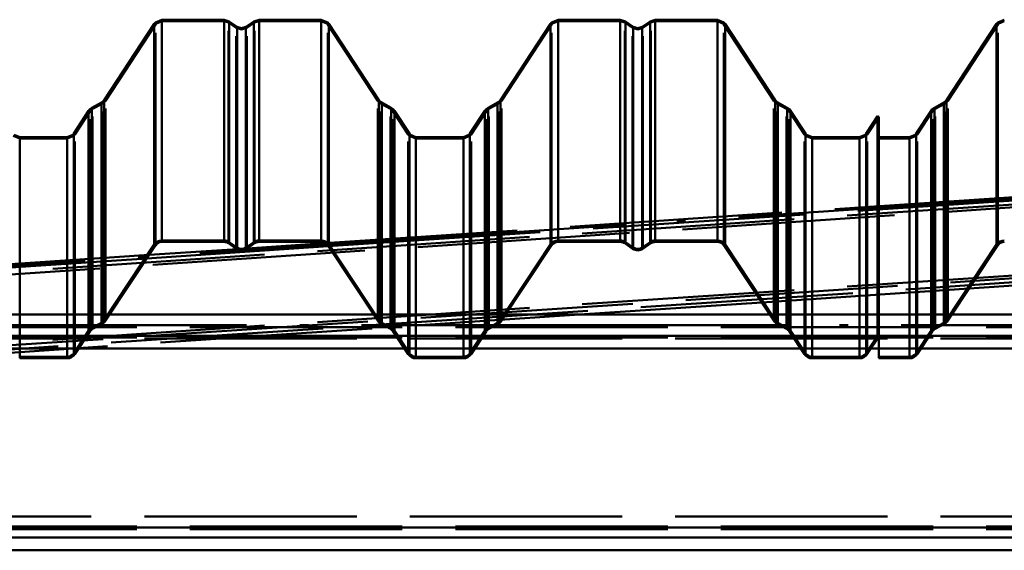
# Paper-space layout 'Layout1' of a CAD drawing. Extents: x -2 to 1033, y -36 to 596.
# Tile 24 of 256: x 177 to 191, y 236 to 243. Entities that reach past the tile are written whole.
import ezdxf

# ---------------------------------------------------------------- set-up
doc = ezdxf.new("R2010")
doc.units = 0
doc.linetypes.add('ACAD_ISO02W100', pattern=[15, 12, -3])
doc.linetypes.add('ACAD_ISO04W100', pattern=[30.5, 24, -3, 0.5, -3])
doc.layers.add('SS_PLECHY', color=7, linetype='CONTINUOUS', lineweight=50, true_color=0xb47846)
doc.layers.add('SS_VAZNICE', color=123, linetype='CONTINUOUS', lineweight=50)
doc.layers.add('SS_ZTUŽENÍ STŘECHA', color=211, linetype='CONTINUOUS', lineweight=50)

psp = doc.layouts.get("Layout1")

# ---------------------------------------------------------------- linework, layer by layer
at = {"layer": 'SS_PLECHY', "color": 5, "linetype": 'Continuous', "ltscale": 0.25}
for p, q in [((179.3838, 243.247), (178.6771, 242.1714)), ((179.4004, 243.2674), (179.3838, 243.247)), ((179.3838, 243.247), (179.3838, 240.1311)), ((179.4923, 243.3057), (179.4004, 243.2674)), ((180.3703, 243.3057), (179.4923, 243.3057)), ((179.4923, 243.3057), (179.4923, 240.1892)), ((180.4443, 243.2824), (180.3703, 243.3057)), ((180.3703, 243.3057), (180.3703, 240.1892)), ((180.5551, 243.2053), (180.4443, 243.2824)), ((180.4443, 243.2824), (180.4443, 240.1662)), ((180.6178, 243.1857), (180.5551, 243.2053)), ((180.5551, 243.2053), (180.5551, 240.0897)), ((180.6804, 243.2053), (180.6178, 243.1857)), ((180.7912, 243.2824), (180.6804, 243.2053)), ((180.6804, 243.2053), (180.6804, 240.0897)), ((180.8652, 243.3057), (180.7912, 243.2824)), ((180.7912, 243.2824), (180.7912, 240.1662)), ((181.7432, 243.3057), (180.8652, 243.3057)), ((180.8652, 243.3057), (180.8652, 240.1892)), ((181.8351, 243.2674), (181.7432, 243.3057)), ((181.7432, 243.3057), (181.7432, 240.1892)), ((181.8517, 243.247), (181.8351, 243.2674)), ((182.5584, 242.1714), (181.8517, 243.247)), ((181.8517, 243.247), (181.8517, 240.1311)), ((184.9818, 243.247), (184.2751, 242.1714)), ((184.9984, 243.2674), (184.9818, 243.247)), ((184.9818, 243.247), (184.9818, 240.1311)), ((185.0903, 243.3057), (184.9984, 243.2674)), ((185.9683, 243.3057), (185.0903, 243.3057)), ((185.0903, 243.3057), (185.0903, 240.1892)), ((186.0423, 243.2824), (185.9683, 243.3057)), ((185.9683, 243.3057), (185.9683, 240.1892)), ((186.1531, 243.2053), (186.0423, 243.2824)), ((186.0423, 243.2824), (186.0423, 240.1662)), ((186.2158, 243.1857), (186.1531, 243.2053)), ((186.1531, 243.2053), (186.1531, 240.0897)), ((186.2784, 243.2053), (186.2158, 243.1857)), ((186.3892, 243.2824), (186.2784, 243.2053)), ((186.2784, 243.2053), (186.2784, 240.0897)), ((186.4632, 243.3057), (186.3892, 243.2824)), ((186.3892, 243.2824), (186.3892, 240.1662)), ((187.3412, 243.3057), (186.4632, 243.3057)), ((186.4632, 243.3057), (186.4632, 240.1892)), ((187.4331, 243.2674), (187.3412, 243.3057)), ((187.3412, 243.3057), (187.3412, 240.1892)), ((187.4497, 243.247), (187.4331, 243.2674)), ((188.1564, 242.1714), (187.4497, 243.247)), ((187.4497, 243.247), (187.4497, 240.1311)), ((191.2862, 243.247), (190.5794, 242.1714)), ((191.3028, 243.2674), (191.2862, 243.247)), ((191.2862, 243.247), (191.2862, 240.1311)), ((191.3947, 243.3057), (191.3028, 243.2674)), ((178.5047, 242.0633), (178.4743, 242.0407)), ((178.6374, 242.135), (178.5047, 242.0633)), ((178.5047, 242.0633), (178.5047, 238.9578)), ((178.6631, 242.1542), (178.6374, 242.135)), ((178.6374, 242.135), (178.6374, 239.0288)), ((178.6771, 242.1714), (178.6631, 242.1542)), ((178.6771, 242.1714), (178.6771, 239.0649)), ((182.5725, 242.1542), (182.5584, 242.1714)), ((182.5584, 242.1714), (182.5584, 239.0649)), ((182.5981, 242.135), (182.5725, 242.1542)), ((182.7308, 242.0633), (182.5981, 242.135)), ((182.5981, 242.135), (182.5981, 239.0288)), ((182.7612, 242.0407), (182.7308, 242.0633)), ((182.7308, 242.0633), (182.7308, 238.9578)), ((184.1027, 242.0633), (184.0723, 242.0407)), ((184.2354, 242.135), (184.1027, 242.0633)), ((184.1027, 242.0633), (184.1027, 238.9578)), ((184.2611, 242.1542), (184.2354, 242.135)), ((184.2354, 242.135), (184.2354, 239.0288)), ((184.2751, 242.1714), (184.2611, 242.1542)), ((184.2751, 242.1714), (184.2751, 239.0649)), ((188.1705, 242.1542), (188.1564, 242.1714)), ((188.1564, 242.1714), (188.1564, 239.0649)), ((188.1961, 242.135), (188.1705, 242.1542)), ((188.3288, 242.0633), (188.1961, 242.135)), ((188.1961, 242.135), (188.1961, 239.0288)), ((188.3592, 242.0407), (188.3288, 242.0633)), ((188.3288, 242.0633), (188.3288, 238.9578)), ((190.407, 242.0633), (190.3767, 242.0407)), ((190.5397, 242.135), (190.407, 242.0633)), ((190.407, 242.0633), (190.407, 238.9578)), ((190.5654, 242.1542), (190.5397, 242.135)), ((190.5397, 242.135), (190.5397, 239.0288)), ((190.5794, 242.1714), (190.5654, 242.1542)), ((190.5794, 242.1714), (190.5794, 239.0649)), ((178.4577, 242.0203), (178.246, 241.698)), ((178.4743, 242.0407), (178.4577, 242.0203)), ((178.4577, 242.0203), (178.4577, 238.9151)), ((182.7778, 242.0203), (182.7612, 242.0407)), ((182.9895, 241.698), (182.7778, 242.0203)), ((182.7778, 242.0203), (182.7778, 238.9151)), ((184.0557, 242.0203), (183.844, 241.698)), ((184.0723, 242.0407), (184.0557, 242.0203)), ((184.0557, 242.0203), (184.0557, 238.9151)), ((188.3758, 242.0203), (188.3592, 242.0407)), ((188.5875, 241.698), (188.3758, 242.0203)), ((188.3758, 242.0203), (188.3758, 238.9151)), ((189.6044, 241.9452), (189.442, 241.698)), ((189.6211, 241.9341), (189.6044, 241.9452)), ((189.6044, 241.9452), (189.6044, 238.8407)), ((189.6211, 238.8297), (189.6211, 241.9341)), ((190.3601, 242.0203), (190.1483, 241.698)), ((190.3767, 242.0407), (190.3601, 242.0203)), ((190.3601, 242.0203), (190.3601, 238.9151)), ((177.4833, 241.6484), (177.4056, 241.6807)), ((178.1542, 241.6484), (177.4833, 241.6484)), ((177.4833, 241.6484), (177.4833, 238.5465)), ((178.232, 241.6807), (178.1542, 241.6484)), ((178.1542, 241.6484), (178.1542, 238.5465)), ((178.246, 241.698), (178.232, 241.6807)), ((178.246, 241.698), (178.246, 238.5956)), ((183.0036, 241.6807), (182.9895, 241.698)), ((182.9895, 241.698), (182.9895, 238.5956)), ((183.0813, 241.6484), (183.0036, 241.6807)), ((183.7522, 241.6484), (183.0813, 241.6484)), ((183.0813, 241.6484), (183.0813, 238.5465)), ((183.83, 241.6807), (183.7522, 241.6484)), ((183.7522, 241.6484), (183.7522, 238.5465)), ((183.844, 241.698), (183.83, 241.6807)), ((183.844, 241.698), (183.844, 238.5956)), ((188.6016, 241.6807), (188.5875, 241.698)), ((188.5875, 241.698), (188.5875, 238.5956)), ((188.6793, 241.6484), (188.6016, 241.6807)), ((189.3502, 241.6484), (188.6793, 241.6484)), ((188.6793, 241.6484), (188.6793, 238.5465)), ((189.428, 241.6807), (189.3502, 241.6484)), ((189.3502, 241.6484), (189.3502, 238.5465)), ((189.442, 241.698), (189.428, 241.6807)), ((189.442, 241.698), (189.442, 238.5956)), ((190.0565, 241.6484), (189.6211, 241.6484)), ((190.1343, 241.6807), (190.0565, 241.6484)), ((190.0565, 238.5465), (190.0565, 241.6484)), ((190.1483, 241.698), (190.1343, 241.6807)), ((190.1483, 241.698), (190.1483, 238.5956)), ((178.6771, 239.0649), (179.3838, 240.1311)), ((178.6938, 239.054), (179.4005, 240.1201)), ((179.4923, 240.1892), (180.3703, 240.1892)), ((179.4923, 240.1693), (180.3703, 240.1693)), ((180.4329, 240.1498), (180.5437, 240.0734)), ((180.4443, 240.1662), (180.5551, 240.0897)), ((180.6804, 240.0897), (180.7912, 240.1662)), ((180.6918, 240.0734), (180.8026, 240.1498)), ((180.8652, 240.1892), (181.7432, 240.1892)), ((180.8652, 240.1693), (181.7432, 240.1693)), ((181.835, 240.1201), (182.5417, 239.054)), ((181.8517, 240.1311), (182.5584, 239.0649)), ((184.2751, 239.0649), (184.9818, 240.1311)), ((184.2918, 239.054), (184.9985, 240.1201)), ((185.0903, 240.1892), (185.9683, 240.1892)), ((185.0903, 240.1693), (185.9683, 240.1693)), ((186.0309, 240.1498), (186.1417, 240.0734)), ((186.0423, 240.1662), (186.1531, 240.0897)), ((186.2784, 240.0897), (186.3892, 240.1662)), ((186.2898, 240.0734), (186.4006, 240.1498)), ((186.4632, 240.1892), (187.3412, 240.1892)), ((186.4632, 240.1693), (187.3412, 240.1693)), ((187.433, 240.1201), (188.1397, 239.054)), ((187.4497, 240.1311), (188.1564, 239.0649)), ((190.5794, 239.0649), (191.2862, 240.1311)), ((190.5961, 239.054), (191.3029, 240.1201)), ((178.5047, 238.9578), (178.6374, 239.0288)), ((178.5141, 238.9402), (178.6468, 239.0113)), ((182.5887, 239.0113), (182.7214, 238.9402)), ((182.5981, 239.0288), (182.7308, 238.9578)), ((184.1027, 238.9578), (184.2354, 239.0288)), ((184.1121, 238.9402), (184.2448, 239.0113)), ((188.1867, 239.0113), (188.3194, 238.9402)), ((188.1961, 239.0288), (188.3288, 238.9578)), ((190.407, 238.9578), (190.5397, 239.0288)), ((190.4165, 238.9402), (190.5492, 239.0113)), ((178.246, 238.5956), (178.4577, 238.9151)), ((178.2627, 238.5847), (178.4744, 238.9041)), ((182.7611, 238.9041), (182.9728, 238.5847)), ((182.7778, 238.9151), (182.9895, 238.5956)), ((183.844, 238.5956), (184.0557, 238.9151)), ((183.8607, 238.5847), (184.0724, 238.9041)), ((188.3591, 238.9041), (188.5708, 238.5847)), ((188.3758, 238.9151), (188.5875, 238.5956)), ((190.1483, 238.5956), (190.3601, 238.9151)), ((190.165, 238.5847), (190.3768, 238.9041)), ((189.442, 238.5956), (189.6044, 238.8407)), ((189.4587, 238.5847), (189.6211, 238.8297)), ((189.6044, 238.8407), (189.6211, 238.8297)), ((189.6211, 238.5465), (189.6211, 238.8297)), ((177.4833, 238.5465), (178.1542, 238.5465)), ((177.4833, 238.5265), (178.1542, 238.5265)), ((183.0813, 238.5465), (183.7522, 238.5465)), ((183.0813, 238.5265), (183.7522, 238.5265)), ((188.6793, 238.5465), (189.3502, 238.5465)), ((188.6793, 238.5265), (189.3502, 238.5265)), ((189.6211, 238.5465), (190.0565, 238.5465)), ((189.6211, 238.5265), (189.6211, 238.5465)), ((189.6211, 238.5265), (190.0565, 238.5265))]:
    psp.add_line(p, q, dxfattribs=at)
at = {"layer": 'SS_PLECHY', "color": 5, "linetype": 'ACAD_ISO02W100', "ltscale": 0.25}
for p, q in [((179.4005, 243.236), (178.6938, 242.1604)), ((179.4146, 243.2532), (179.4005, 243.236)), ((179.4005, 240.1201), (179.4005, 243.236)), ((179.4923, 243.2856), (179.4146, 243.2532)), ((180.3703, 243.2856), (179.4923, 243.2856)), ((180.4329, 243.2659), (180.3703, 243.2856)), ((180.5437, 243.1888), (180.4329, 243.2659)), ((180.4329, 240.1498), (180.4329, 243.2659)), ((180.6178, 243.1656), (180.5437, 243.1888)), ((180.5437, 240.0734), (180.5437, 243.1888)), ((180.6918, 243.1888), (180.6178, 243.1656)), ((180.8026, 243.2659), (180.6918, 243.1888)), ((180.6918, 240.0734), (180.6918, 243.1888)), ((180.8652, 243.2856), (180.8026, 243.2659)), ((180.8026, 240.1498), (180.8026, 243.2659)), ((181.7432, 243.2856), (180.8652, 243.2856)), ((181.821, 243.2532), (181.7432, 243.2856)), ((181.835, 243.236), (181.821, 243.2532)), ((182.5417, 242.1604), (181.835, 243.236)), ((181.835, 240.1201), (181.835, 243.236)), ((184.9985, 243.236), (184.2918, 242.1604)), ((185.0126, 243.2532), (184.9985, 243.236)), ((184.9985, 240.1201), (184.9985, 243.236)), ((185.0903, 243.2856), (185.0126, 243.2532)), ((185.9683, 243.2856), (185.0903, 243.2856)), ((186.0309, 243.2659), (185.9683, 243.2856)), ((186.1417, 243.1888), (186.0309, 243.2659)), ((186.0309, 240.1498), (186.0309, 243.2659)), ((186.2158, 243.1656), (186.1417, 243.1888)), ((186.1417, 240.0734), (186.1417, 243.1888)), ((186.2898, 243.1888), (186.2158, 243.1656)), ((186.4006, 243.2659), (186.2898, 243.1888)), ((186.2898, 240.0734), (186.2898, 243.1888)), ((186.4632, 243.2856), (186.4006, 243.2659)), ((186.4006, 240.1498), (186.4006, 243.2659)), ((187.3412, 243.2856), (186.4632, 243.2856)), ((187.419, 243.2532), (187.3412, 243.2856)), ((187.433, 243.236), (187.419, 243.2532)), ((188.1397, 242.1604), (187.433, 243.236)), ((187.433, 240.1201), (187.433, 243.236)), ((191.3029, 243.236), (190.5961, 242.1604)), ((191.3169, 243.2532), (191.3029, 243.236)), ((191.3029, 240.1201), (191.3029, 243.236)), ((191.3947, 243.2856), (191.3169, 243.2532)), ((178.6468, 242.1173), (178.5141, 242.0457)), ((178.6772, 242.14), (178.6468, 242.1173)), ((178.6468, 239.0113), (178.6468, 242.1173)), ((178.6938, 242.1604), (178.6772, 242.14)), ((178.6938, 239.054), (178.6938, 242.1604)), ((182.5583, 242.14), (182.5417, 242.1604)), ((182.5417, 239.054), (182.5417, 242.1604)), ((182.5887, 242.1173), (182.5583, 242.14)), ((182.7214, 242.0457), (182.5887, 242.1173)), ((182.5887, 239.0113), (182.5887, 242.1173)), ((184.2448, 242.1173), (184.1121, 242.0457)), ((184.2752, 242.14), (184.2448, 242.1173)), ((184.2448, 239.0113), (184.2448, 242.1173)), ((184.2918, 242.1604), (184.2752, 242.14)), ((184.2918, 239.054), (184.2918, 242.1604)), ((188.1563, 242.14), (188.1397, 242.1604)), ((188.1397, 239.054), (188.1397, 242.1604)), ((188.1867, 242.1173), (188.1563, 242.14)), ((188.3194, 242.0457), (188.1867, 242.1173)), ((188.1867, 239.0113), (188.1867, 242.1173)), ((190.5492, 242.1173), (190.4165, 242.0457)), ((190.5795, 242.14), (190.5492, 242.1173)), ((190.5492, 239.0113), (190.5492, 242.1173)), ((190.5961, 242.1604), (190.5795, 242.14)), ((190.5961, 239.054), (190.5961, 242.1604)), ((178.4744, 242.0092), (178.2627, 241.6869)), ((178.4885, 242.0265), (178.4744, 242.0092)), ((178.4744, 238.9041), (178.4744, 242.0092)), ((178.5141, 242.0457), (178.4885, 242.0265)), ((178.5141, 238.9402), (178.5141, 242.0457)), ((182.7471, 242.0265), (182.7214, 242.0457)), ((182.7214, 238.9402), (182.7214, 242.0457)), ((182.7611, 242.0092), (182.7471, 242.0265)), ((182.9728, 241.6869), (182.7611, 242.0092)), ((182.7611, 238.9041), (182.7611, 242.0092)), ((184.0724, 242.0092), (183.8607, 241.6869)), ((184.0865, 242.0265), (184.0724, 242.0092)), ((184.0724, 238.9041), (184.0724, 242.0092)), ((184.1121, 242.0457), (184.0865, 242.0265)), ((184.1121, 238.9402), (184.1121, 242.0457)), ((188.3451, 242.0265), (188.3194, 242.0457)), ((188.3194, 238.9402), (188.3194, 242.0457)), ((188.3591, 242.0092), (188.3451, 242.0265)), ((188.5708, 241.6869), (188.3591, 242.0092)), ((188.3591, 238.9041), (188.3591, 242.0092)), ((189.6211, 241.9341), (189.4587, 241.6869)), ((190.3768, 242.0092), (190.165, 241.6869)), ((190.3908, 242.0265), (190.3768, 242.0092)), ((190.3768, 238.9041), (190.3768, 242.0092)), ((190.4165, 242.0457), (190.3908, 242.0265)), ((190.4165, 238.9402), (190.4165, 242.0457)), ((177.4833, 241.6283), (177.3914, 241.6665)), ((178.2461, 241.6665), (178.1542, 241.6283)), ((178.2627, 241.6869), (178.2461, 241.6665)), ((178.2627, 238.5847), (178.2627, 241.6869)), ((182.9894, 241.6665), (182.9728, 241.6869)), ((182.9728, 238.5847), (182.9728, 241.6869)), ((183.0813, 241.6283), (182.9894, 241.6665)), ((183.8441, 241.6665), (183.7522, 241.6283)), ((183.8607, 241.6869), (183.8441, 241.6665)), ((183.8607, 238.5847), (183.8607, 241.6869)), ((188.5874, 241.6665), (188.5708, 241.6869)), ((188.5708, 238.5847), (188.5708, 241.6869)), ((188.6793, 241.6283), (188.5874, 241.6665)), ((189.4421, 241.6665), (189.3502, 241.6283)), ((189.4587, 241.6869), (189.4421, 241.6665)), ((189.4587, 238.5847), (189.4587, 241.6869)), ((190.1484, 241.6665), (190.0565, 241.6283)), ((190.165, 241.6869), (190.1484, 241.6665)), ((190.165, 238.5847), (190.165, 241.6869)), ((177.4833, 241.6283), (178.1542, 241.6283)), ((183.0813, 241.6283), (183.7522, 241.6283)), ((188.6793, 241.6283), (189.3502, 241.6283)), ((189.6211, 241.6283), (190.0565, 241.6283)), ((179.4923, 240.1892), (179.4923, 240.1693)), ((180.3703, 240.1892), (180.3703, 240.1693)), ((180.8652, 240.1892), (180.8652, 240.1693)), ((181.7432, 240.1892), (181.7432, 240.1693)), ((185.0903, 240.1892), (185.0903, 240.1693)), ((185.9683, 240.1892), (185.9683, 240.1693)), ((186.4632, 240.1892), (186.4632, 240.1693)), ((187.3412, 240.1892), (187.3412, 240.1693)), ((177.4833, 238.5465), (177.4833, 238.5265)), ((178.1542, 238.5465), (178.1542, 238.5265)), ((183.0813, 238.5465), (183.0813, 238.5265)), ((183.7522, 238.5465), (183.7522, 238.5265)), ((188.6793, 238.5465), (188.6793, 238.5265)), ((189.3502, 238.5465), (189.3502, 238.5265)), ((190.0565, 238.5265), (190.0565, 238.5465))]:
    psp.add_line(p, q, dxfattribs=at)
at = {"layer": 'SS_PLECHY', "color": 5, "linetype": 'Continuous', "ltscale": 0.25, "extrusion": (-3.28785e-12, 0.093704, -0.9956)}
psp.add_arc((-179.4923, 239.0035, 22.4945), 0.13, 33.42481, 90, dxfattribs=at)
at = {"layer": 'SS_PLECHY', "color": 5, "linetype": 'Continuous', "ltscale": 0.25, "extrusion": (-1.44776e-12, 0.093704, -0.9956)}
psp.add_arc((-179.4923, 239.0035, 22.4945), 0.11, 33.42481, 90, dxfattribs=at)
at = {"layer": 'SS_PLECHY', "color": 5, "linetype": 'Continuous', "ltscale": 0.25, "extrusion": (1.02554e-12, 0.093704, -0.9956)}
psp.add_arc((-180.3703, 239.0035, 22.4945), 0.13, 90, 124.70088, dxfattribs=at)
at = {"layer": 'SS_PLECHY', "color": 5, "linetype": 'Continuous', "ltscale": 0.25, "extrusion": (1.24818e-12, 0.093704, -0.9956)}
psp.add_arc((-180.3703, 239.0035, 22.4945), 0.11, 90, 124.70088, dxfattribs=at)
at = {"layer": 'SS_PLECHY', "color": 5, "linetype": 'Continuous', "ltscale": 0.25, "extrusion": (-5.26665e-13, 0.093704, -0.9956)}
psp.add_arc((-180.8652, 239.0035, 22.4945), 0.13, 55.29912, 90, dxfattribs=at)
at = {"layer": 'SS_PLECHY', "color": 5, "linetype": 'Continuous', "ltscale": 0.25, "extrusion": (-4.79716e-13, 0.093704, -0.9956)}
psp.add_arc((-180.8652, 239.0035, 22.4945), 0.11, 55.29912, 90, dxfattribs=at)
at = {"layer": 'SS_PLECHY', "color": 5, "linetype": 'Continuous', "ltscale": 0.25, "extrusion": (8.41257e-13, 0.093704, -0.9956)}
psp.add_arc((-181.7432, 239.0035, 22.4945), 0.13, 90, 146.57519, dxfattribs=at)
at = {"layer": 'SS_PLECHY', "color": 5, "linetype": 'Continuous', "ltscale": 0.25, "extrusion": (7.81426e-13, 0.093704, -0.9956)}
psp.add_arc((-181.7432, 239.0035, 22.4945), 0.11, 90, 146.57519, dxfattribs=at)
at = {"layer": 'SS_PLECHY', "color": 5, "linetype": 'Continuous', "ltscale": 0.25, "extrusion": (-1.75879e-12, 0.093704, -0.9956)}
psp.add_arc((-185.0903, 239.0035, 22.4945), 0.13, 33.42481, 90, dxfattribs=at)
at = {"layer": 'SS_PLECHY', "color": 5, "linetype": 'Continuous', "ltscale": 0.25, "extrusion": (6.27796e-13, 0.093704, -0.9956)}
psp.add_arc((-185.0903, 239.0035, 22.4945), 0.11, 33.42481, 90, dxfattribs=at)
at = {"layer": 'SS_PLECHY', "color": 5, "linetype": 'Continuous', "ltscale": 0.25, "extrusion": (-9.23505e-16, 0.093704, -0.9956)}
psp.add_arc((-185.9683, 239.0035, 22.4945), 0.13, 90, 124.70088, dxfattribs=at)
at = {"layer": 'SS_PLECHY', "color": 5, "linetype": 'Continuous', "ltscale": 0.25, "extrusion": (-3.08229e-13, 0.093704, -0.9956)}
psp.add_arc((-185.9683, 239.0035, 22.4945), 0.11, 90, 124.70088, dxfattribs=at)
at = {"layer": 'SS_PLECHY', "color": 5, "linetype": 'Continuous', "ltscale": 0.25, "extrusion": (8.67585e-14, 0.093704, -0.9956)}
psp.add_arc((-186.4632, 239.0035, 22.4945), 0.13, 55.29912, 90, dxfattribs=at)
at = {"layer": 'SS_PLECHY', "color": 5, "linetype": 'Continuous', "ltscale": 0.25, "extrusion": (3.48141e-13, 0.093704, -0.9956)}
psp.add_arc((-186.4632, 239.0035, 22.4945), 0.11, 55.29912, 90, dxfattribs=at)
at = {"layer": 'SS_PLECHY', "color": 5, "linetype": 'Continuous', "ltscale": 0.25, "extrusion": (2.79902e-14, 0.093704, -0.9956)}
psp.add_arc((-187.3412, 239.0035, 22.4945), 0.13, 90, 146.57519, dxfattribs=at)
at = {"layer": 'SS_PLECHY', "color": 5, "linetype": 'Continuous', "ltscale": 0.25, "extrusion": (-1.79699e-13, 0.093704, -0.9956)}
psp.add_arc((-187.3412, 239.0035, 22.4945), 0.11, 90, 146.57519, dxfattribs=at)
at = {"layer": 'SS_PLECHY', "color": 5, "linetype": 'Continuous', "ltscale": 0.25, "extrusion": (-7.38354e-12, 0.093704, -0.9956)}
psp.add_arc((-191.3947, 239.0035, 22.4945), 0.13, 33.42481, 90, dxfattribs=at)
at = {"layer": 'SS_PLECHY', "color": 5, "linetype": 'Continuous', "ltscale": 0.25, "extrusion": (-8.2432e-12, 0.093704, -0.9956)}
psp.add_arc((-191.3947, 239.0035, 22.4945), 0.11, 33.42481, 90, dxfattribs=at)
at = {"layer": 'SS_PLECHY', "color": 5, "linetype": 'Continuous', "ltscale": 0.25, "extrusion": (6.83307e-13, -0.093704, 0.9956)}
psp.add_arc((180.6178, 239.123, -22.5057), 0.13, 235.29912, 304.70088, dxfattribs=at)
at = {"layer": 'SS_PLECHY', "color": 5, "linetype": 'Continuous', "ltscale": 0.25, "extrusion": (6.11284e-13, -0.093704, 0.9956)}
psp.add_arc((180.6178, 239.123, -22.5057), 0.11, 235.29912, 304.70088, dxfattribs=at)
at = {"layer": 'SS_PLECHY', "color": 5, "linetype": 'Continuous', "ltscale": 0.25, "extrusion": (-1.86682e-13, -0.093704, 0.9956)}
psp.add_arc((186.2158, 239.123, -22.5057), 0.13, 235.29912, 304.70088, dxfattribs=at)
at = {"layer": 'SS_PLECHY', "color": 5, "linetype": 'Continuous', "ltscale": 0.25, "extrusion": (2.74029e-14, -0.093704, 0.9956)}
psp.add_arc((186.2158, 239.123, -22.5057), 0.11, 235.29912, 304.70088, dxfattribs=at)
at = {"layer": 'SS_PLECHY', "color": 5, "linetype": 'Continuous', "ltscale": 0.25, "extrusion": (9.84851e-13, -0.093704, 0.9956)}
psp.add_arc((178.5853, 238.0731, -22.4069), 0.11, 298.264, 326.57519, dxfattribs=at)
at = {"layer": 'SS_PLECHY', "color": 5, "linetype": 'Continuous', "ltscale": 0.25, "extrusion": (6.43908e-13, -0.093704, 0.9956)}
psp.add_arc((178.5853, 238.0731, -22.4069), 0.13, 298.264, 326.57519, dxfattribs=at)
at = {"layer": 'SS_PLECHY', "color": 5, "linetype": 'Continuous', "ltscale": 0.25, "extrusion": (-1.43075e-12, -0.093704, 0.9956)}
psp.add_arc((182.6502, 238.0731, -22.4069), 0.13, 213.42481, 241.736, dxfattribs=at)
at = {"layer": 'SS_PLECHY', "color": 5, "linetype": 'Continuous', "ltscale": 0.25, "extrusion": (-3.22958e-12, -0.093704, 0.9956)}
psp.add_arc((182.6502, 238.0731, -22.4069), 0.11, 213.42481, 241.736, dxfattribs=at)
at = {"layer": 'SS_PLECHY', "color": 5, "linetype": 'Continuous', "ltscale": 0.25, "extrusion": (2.55415e-12, -0.093704, 0.9956)}
psp.add_arc((184.1833, 238.0731, -22.4069), 0.11, 298.264, 326.57519, dxfattribs=at)
at = {"layer": 'SS_PLECHY', "color": 5, "linetype": 'Continuous', "ltscale": 0.25, "extrusion": (2.00398e-12, -0.093704, 0.9956)}
psp.add_arc((184.1833, 238.0731, -22.4069), 0.13, 298.264, 326.57519, dxfattribs=at)
at = {"layer": 'SS_PLECHY', "color": 5, "linetype": 'Continuous', "ltscale": 0.25, "extrusion": (-3.18697e-12, -0.093704, 0.9956)}
psp.add_arc((188.2482, 238.0731, -22.4069), 0.13, 213.42481, 241.736, dxfattribs=at)
at = {"layer": 'SS_PLECHY', "color": 5, "linetype": 'Continuous', "ltscale": 0.25, "extrusion": (-5.29306e-12, -0.093704, 0.9956)}
psp.add_arc((188.2482, 238.0731, -22.4069), 0.11, 213.42481, 241.736, dxfattribs=at)
at = {"layer": 'SS_PLECHY', "color": 5, "linetype": 'Continuous', "ltscale": 0.25, "extrusion": (-3.21337e-12, -0.093704, 0.9956)}
psp.add_arc((190.4876, 238.0731, -22.4069), 0.11, 298.264, 326.57519, dxfattribs=at)
at = {"layer": 'SS_PLECHY', "color": 5, "linetype": 'Continuous', "ltscale": 0.25, "extrusion": (-2.91635e-12, -0.093704, 0.9956)}
psp.add_arc((190.4876, 238.0731, -22.4069), 0.13, 298.264, 326.57519, dxfattribs=at)
at = {"layer": 'SS_PLECHY', "color": 5, "linetype": 'Continuous', "ltscale": 0.25, "extrusion": (1.59018e-12, 0.093704, -0.9956)}
psp.add_arc((-178.5662, 237.7929, 22.3805), 0.13, 33.42481, 61.736, dxfattribs=at)
at = {"layer": 'SS_PLECHY', "color": 5, "linetype": 'Continuous', "ltscale": 0.25, "extrusion": (1.67704e-12, 0.093704, -0.9956)}
psp.add_arc((-178.5662, 237.7929, 22.3805), 0.11, 33.42481, 61.736, dxfattribs=at)
at = {"layer": 'SS_PLECHY', "color": 5, "linetype": 'Continuous', "ltscale": 0.25, "extrusion": (-2.86034e-12, 0.093704, -0.9956)}
psp.add_arc((-182.6693, 237.7929, 22.3805), 0.11, 118.264, 146.57519, dxfattribs=at)
at = {"layer": 'SS_PLECHY', "color": 5, "linetype": 'Continuous', "ltscale": 0.25, "extrusion": (-2.35315e-12, 0.093704, -0.9956)}
psp.add_arc((-182.6693, 237.7929, 22.3805), 0.13, 118.264, 146.57519, dxfattribs=at)
at = {"layer": 'SS_PLECHY', "color": 5, "linetype": 'Continuous', "ltscale": 0.25, "extrusion": (3.37219e-12, 0.093704, -0.9956)}
psp.add_arc((-184.1642, 237.7929, 22.3805), 0.13, 33.42481, 61.736, dxfattribs=at)
at = {"layer": 'SS_PLECHY', "color": 5, "linetype": 'Continuous', "ltscale": 0.25, "extrusion": (3.7526e-12, 0.093704, -0.9956)}
psp.add_arc((-184.1642, 237.7929, 22.3805), 0.11, 33.42481, 61.736, dxfattribs=at)
at = {"layer": 'SS_PLECHY', "color": 5, "linetype": 'Continuous', "ltscale": 0.25, "extrusion": (-4.46768e-12, 0.093704, -0.9956)}
psp.add_arc((-188.2673, 237.7929, 22.3805), 0.11, 118.264, 146.57519, dxfattribs=at)
at = {"layer": 'SS_PLECHY', "color": 5, "linetype": 'Continuous', "ltscale": 0.25, "extrusion": (-3.71323e-12, 0.093704, -0.9956)}
psp.add_arc((-188.2673, 237.7929, 22.3805), 0.13, 118.264, 146.57519, dxfattribs=at)
at = {"layer": 'SS_PLECHY', "color": 5, "linetype": 'Continuous', "ltscale": 0.25, "extrusion": (-3.17797e-12, 0.093704, -0.9956)}
psp.add_arc((-190.4686, 237.7929, 22.3805), 0.13, 33.42481, 61.736, dxfattribs=at)
at = {"layer": 'SS_PLECHY', "color": 5, "linetype": 'Continuous', "ltscale": 0.25, "extrusion": (-4.66017e-12, 0.093704, -0.9956)}
psp.add_arc((-190.4686, 237.7929, 22.3805), 0.11, 33.42481, 61.736, dxfattribs=at)
at = {"layer": 'SS_PLECHY', "color": 5, "linetype": 'Continuous', "ltscale": 0.25, "extrusion": (1.02084e-12, -0.093704, 0.9956)}
psp.add_arc((178.1542, 237.6059, -22.3629), 0.11, 270, 326.57519, dxfattribs=at)
at = {"layer": 'SS_PLECHY', "color": 5, "linetype": 'Continuous', "ltscale": 0.25, "extrusion": (9.15507e-13, -0.093704, 0.9956)}
psp.add_arc((178.1542, 237.6059, -22.3629), 0.13, 270, 326.57519, dxfattribs=at)
at = {"layer": 'SS_PLECHY', "color": 5, "linetype": 'Continuous', "ltscale": 0.25, "extrusion": (-3.07919e-12, -0.093704, 0.9956)}
psp.add_arc((183.0813, 237.6059, -22.3629), 0.13, 213.42481, 270, dxfattribs=at)
at = {"layer": 'SS_PLECHY', "color": 5, "linetype": 'Continuous', "ltscale": 0.25, "extrusion": (-4.67037e-12, -0.093704, 0.9956)}
psp.add_arc((183.0813, 237.6059, -22.3629), 0.11, 213.42481, 270, dxfattribs=at)
at = {"layer": 'SS_PLECHY', "color": 5, "linetype": 'Continuous', "ltscale": 0.25, "extrusion": (2.11837e-12, -0.093704, 0.9956)}
psp.add_arc((183.7522, 237.6059, -22.3629), 0.11, 270, 326.57519, dxfattribs=at)
at = {"layer": 'SS_PLECHY', "color": 5, "linetype": 'Continuous', "ltscale": 0.25, "extrusion": (1.84418e-12, -0.093704, 0.9956)}
psp.add_arc((183.7522, 237.6059, -22.3629), 0.13, 270, 326.57519, dxfattribs=at)
at = {"layer": 'SS_PLECHY', "color": 5, "linetype": 'Continuous', "ltscale": 0.25, "extrusion": (-4.82524e-12, -0.093704, 0.9956)}
psp.add_arc((188.6793, 237.6059, -22.3629), 0.13, 213.42481, 270, dxfattribs=at)
at = {"layer": 'SS_PLECHY', "color": 5, "linetype": 'Continuous', "ltscale": 0.25, "extrusion": (-6.74596e-12, -0.093704, 0.9956)}
psp.add_arc((188.6793, 237.6059, -22.3629), 0.11, 213.42481, 270, dxfattribs=at)
at = {"layer": 'SS_PLECHY', "color": 5, "linetype": 'Continuous', "ltscale": 0.25, "extrusion": (3.2223e-12, -0.093704, 0.9956)}
psp.add_arc((189.3502, 237.6059, -22.3629), 0.11, 270, 326.57519, dxfattribs=at)
at = {"layer": 'SS_PLECHY', "color": 5, "linetype": 'Continuous', "ltscale": 0.25, "extrusion": (2.77829e-12, -0.093704, 0.9956)}
psp.add_arc((189.3502, 237.6059, -22.3629), 0.13, 270, 326.57519, dxfattribs=at)
at = {"layer": 'SS_PLECHY', "color": 5, "linetype": 'Continuous', "ltscale": 0.25, "extrusion": (-1.53971e-12, -0.093704, 0.9956)}
psp.add_arc((190.0565, 237.6059, -22.3629), 0.11, 270, 326.57519, dxfattribs=at)
at = {"layer": 'SS_PLECHY', "color": 5, "linetype": 'Continuous', "ltscale": 0.25, "extrusion": (-1.25653e-12, -0.093704, 0.9956)}
psp.add_arc((190.0565, 237.6059, -22.3629), 0.13, 270, 326.57519, dxfattribs=at)
at = {"layer": 'SS_VAZNICE', "color": 3, "linetype": 'ACAD_ISO02W100', "ltscale": 0.25}
for p, q in [((178.7527, 239.1429), (176.8848, 239.1429)), ((184.3507, 239.1429), (182.4828, 239.1429)), ((190.6551, 239.1429), (188.0808, 239.1429)), ((164.8895, 238.9637), (279.7445, 238.9637)), ((164.8895, 238.8194), (279.7445, 238.8194)), ((279.7445, 238.8082), (164.8895, 238.8082)), ((178.434, 238.8431), (177.2035, 238.8431)), ((184.032, 238.8431), (182.8015, 238.8431)), ((190.3363, 238.8431), (188.3995, 238.8431)), ((177.3223, 238.6639), (178.3152, 238.6639)), ((182.9203, 238.6639), (183.9132, 238.6639)), ((188.5183, 238.6639), (189.5112, 238.6639)), ((189.6211, 238.6639), (190.2175, 238.6639)), ((279.7445, 236.2955), (164.8895, 236.2955)), ((164.8895, 236.1512), (279.7445, 236.1512)), ((164.8895, 236.1163), (279.7445, 236.1163))]:
    psp.add_line(p, q, dxfattribs=at)
at = {"layer": 'SS_VAZNICE', "color": 1, "linetype": 'Continuous', "ltscale": 0.25}
for p, q in [((182.4828, 239.1429), (178.7527, 239.1429)), ((188.0808, 239.1429), (184.3507, 239.1429)), ((194.3851, 239.1429), (190.6551, 239.1429)), ((182.8015, 238.8431), (178.434, 238.8431)), ((188.3995, 238.8431), (184.032, 238.8431)), ((194.7039, 238.8431), (190.3363, 238.8431)), ((178.3152, 238.6639), (182.9203, 238.6639)), ((183.9132, 238.6639), (188.5183, 238.6639)), ((189.5112, 238.6639), (189.6211, 238.6639)), ((190.2175, 238.6639), (194.8227, 238.6639)), ((277.6145, 236.14), (167.4145, 236.14)), ((167.4145, 235.9957), (277.6145, 235.9957)), ((167.4145, 235.8164), (277.6145, 235.8164))]:
    psp.add_line(p, q, dxfattribs=at)
at = {"layer": 'SS_VAZNICE', "color": 7, "linetype": 'ACAD_ISO04W100', "ltscale": 0.25}
psp.add_line((279.8145, 238.993), (164.8145, 238.993), dxfattribs=at)
at = {"layer": 'SS_ZTUŽENÍ STŘECHA', "color": 3, "linetype": 'ACAD_ISO02W100', "ltscale": 0.25}
for p, q in [((181.8433, 240.1076), (205.2928, 241.6743)), ((168.1401, 239.0957), (205.1201, 241.5665)), ((203.2198, 241.5822), (181.7891, 240.1504)), ((203.3926, 241.4898), (167.5612, 239.0957)), ((168.1845, 238.0972), (205.1201, 240.565)), ((203.3926, 240.4883), (167.6056, 238.0972)), ((167.5521, 237.9973), (203.2198, 240.3805)), ((179.3108, 239.9848), (176.4533, 239.7938)), ((180.6977, 240.0774), (180.5602, 240.0682)), ((176.4827, 239.7494), (179.2786, 239.9362)), ((187.9667, 239.3149), (190.899, 239.5108)), ((168.2468, 237.9973), (185.3925, 239.1429))]:
    psp.add_line(p, q, dxfattribs=at)
at = {"layer": 'SS_ZTUŽENÍ STŘECHA', "color": 7, "linetype": 'ACAD_ISO04W100', "ltscale": 0.25}
psp.add_line((164.8145, 238.993), (204.2563, 241.6283), dxfattribs=at)
at = {"layer": 'SS_ZTUŽENÍ STŘECHA', "color": 1, "linetype": 'Continuous', "ltscale": 0.25}
for p, q in [((181.7891, 240.1504), (180.6977, 240.0774)), ((179.2786, 239.9362), (181.8433, 240.1076)), ((180.5602, 240.0682), (179.3108, 239.9848)), ((190.899, 239.5108), (194.0037, 239.7183)), ((185.3925, 239.1429), (187.9667, 239.3149))]:
    psp.add_line(p, q, dxfattribs=at)

doc.saveas('drawing.dxf')
